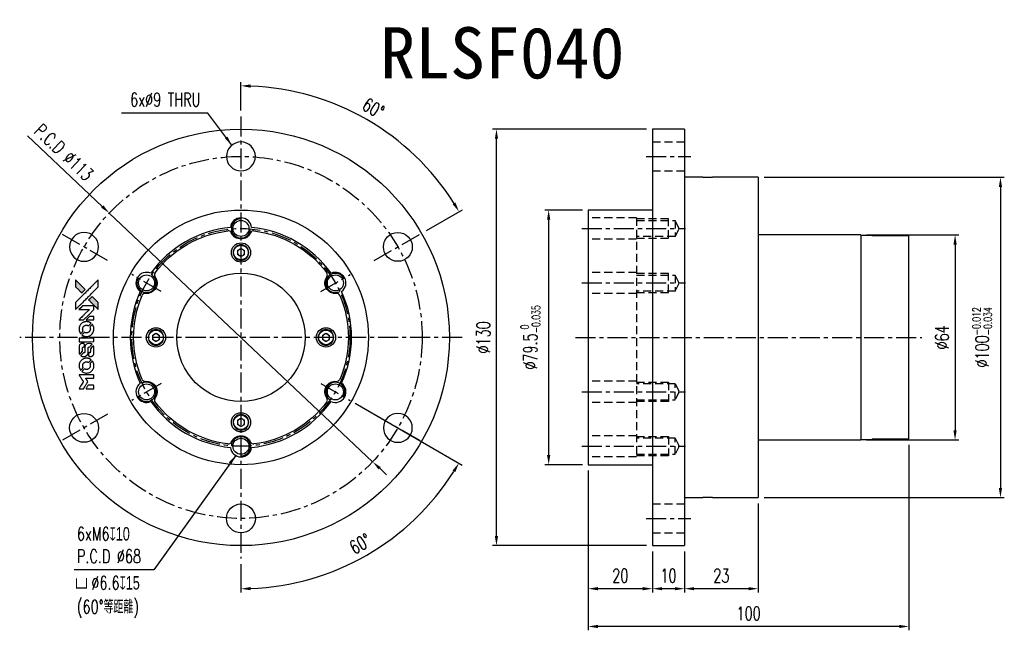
# Model space of a CAD drawing. Header units: millimetres. Extents: x 1907 to 2214, y -910 to -720.
import ezdxf
from ezdxf.enums import TextEntityAlignment as Align

# ---------------------------------------------------------------- set-up
doc = ezdxf.new("R2010")
doc.units = ezdxf.units.MM
doc.linetypes.add('CENTER', pattern=[2, 1.25, -0.25, 0.25, -0.25])
doc.linetypes.add('DASHED', pattern=[0.75, 0.5, -0.25])
for name, color, linetype in [('CHA', 7, 'Continuous'), ('CL', 1, 'CENTER'), ('DIM', 4, 'Continuous'), ('HID', 2, 'DASHED'), ('OUT', 3, 'Continuous')]:
    doc.layers.add(name, color=color, linetype=linetype)
doc.styles.add('DIM-7', font='SIMPLEX.shx', dxfattribs={"width": 0.7, "bigfont": 'chineset.shx'})
doc.styles.add('T', font='kaiu.ttf')
doc.dimstyles.new('CNS', dxfattribs={"dimtxt": 3.5, "dimasz": 2.5, "dimexe": 1, "dimexo": 1.5, "dimgap": 0.09, "dimtad": 0, "dimdsep": 46, "dimtxsty": 'DIM-7', "dimcen": 0.09, "dimclrd": 1, "dimclre": 1, "dimclrt": 4, "dimadec": 0, "dimazin": 0, "dimtfac": 1, "dimtix": 1, "dimtmove": 2, "dimatfit": 3, "dimfxl": 1, "dimtvp": 0.971429, "dimtolj": 1, "dimarcsym": 0})

# ---------------------------------------------------------------- blocks, each defined once
blk = doc.blocks.new('*D0')
at = {"layer": 'DEFPOINTS', "color": 0}
for p in [(1975.59, -749.85), (2026.06, -758.7), (2031.89, -786.35), (2017.16, -794.85), (1975.59, -887.85)]:
    blk.add_point(p, dxfattribs=at)
at = {"layer": 'DIM', "color": 7, "lineweight": -2}
for p, q in [((1975.59, -748.05), (1975.59, -739.13)), ((2033.44, -785.45), (2044.63, -778.99))]:
    blk.add_line(p, q, dxfattribs=at)
blk.add_arc((1975.59, -818.85), 78.52, 32.1893, 87.8107, dxfattribs=at)
at = {"layer": 'DIM', "color": 7}
for points in [[(1978.58, -740.89), (1978.6, -739.89), (1975.59, -740.33)], [(2042.47, -776.76), (2041.61, -777.28), (2043.59, -779.59)]]:
    blk.add_solid(points, dxfattribs=at)
at = {"layer": 'DIM', "color": 7, "insert": (2016.89, -747.31), "char_height": 4.2, "attachment_point": 5, "rotation": 330, "style": 'DIM-7'}
blk.add_mtext('\\A1;60°', dxfattribs=at)
blk = doc.blocks.new('*D1')
at = {"layer": 'DEFPOINTS', "color": 0}
for p in [(1934.52, -780.05), (2016.66, -857.65)]:
    blk.add_point(p, dxfattribs=at)
at = {"layer": 'DIM', "color": 7, "lineweight": -2}
for p, q in [((1908.99, -755.92), (1932.34, -777.99)), ((2016.66, -857.65), (1934.52, -780.05)), ((2018.85, -859.71), (2021.03, -861.77))]:
    blk.add_line(p, q, dxfattribs=at)
at = {"layer": 'DIM', "color": 7}
for points in [[(1932.69, -777.62), (1932, -778.35), (1934.52, -780.05)], [(2019.19, -859.34), (2018.5, -860.07), (2016.66, -857.65)]]:
    blk.add_solid(points, dxfattribs=at)
at = {"layer": 'DIM', "color": 7, "insert": (1920.36, -761.06), "char_height": 4.2, "attachment_point": 5, "rotation": 316.6284, "style": 'DIM-7'}
blk.add_mtext('\\A1;P.C.D ∅113', dxfattribs=at)
blk = doc.blocks.new('*D2')
at = {"layer": 'DEFPOINTS', "color": 0}
for p in [(1975.59, -749.85), (2000.45, -833.2), (2009.63, -838.5), (1975.59, -887.85), (2002.43, -892.58)]:
    blk.add_point(p, dxfattribs=at)
at = {"layer": 'DIM', "color": 7, "lineweight": -2}
for p, q in [((2011.19, -839.4), (2044.59, -858.68)), ((1975.59, -889.65), (1975.59, -898.52))]:
    blk.add_line(p, q, dxfattribs=at)
blk.add_arc((1975.59, -818.85), 78.47, 272.1906, 327.8094, dxfattribs=at)
at = {"layer": 'DIM', "color": 7}
for points in [[(2041.57, -860.39), (2042.43, -860.91), (2043.55, -858.08)], [(1978.6, -897.76), (1978.58, -896.76), (1975.59, -897.32)]]:
    blk.add_solid(points, dxfattribs=at)
at = {"layer": 'DIM', "color": 7, "insert": (2012.79, -883.27), "char_height": 4.2, "attachment_point": 5, "rotation": 30, "style": 'DIM-7'}
blk.add_mtext('\\A1;60°', dxfattribs=at)
blk = doc.blocks.new('*D3')
at = {"layer": 'DEFPOINTS', "color": 0}
for p in [(2071.55, -779.1), (2083.9, -779.1), (2083.9, -858.6)]:
    blk.add_point(p, dxfattribs=at)
at = {"layer": 'DIM', "color": 7, "lineweight": -2}
for p, q in [((2082.1, -779.1), (2070.35, -779.1)), ((2071.55, -855.6), (2071.55, -782.1)), ((2082.1, -858.6), (2070.35, -858.6))]:
    blk.add_line(p, q, dxfattribs=at)
at = {"layer": 'DIM', "color": 7}
for points in [[(2071.05, -782.1), (2072.05, -782.1), (2071.55, -779.1)], [(2071.05, -855.6), (2072.05, -855.6), (2071.55, -858.6)]]:
    blk.add_solid(points, dxfattribs=at)
at = {"layer": 'DIM', "color": 7, "insert": (2065.84, -818.85), "char_height": 4.2, "attachment_point": 5, "rotation": 90, "style": 'DIM-7'}
blk.add_mtext('\\A1;%%C79.5{\\H2.52;\\S 0^ -0.035;}', dxfattribs=at)
blk = doc.blocks.new('*D4')
at = {"layer": 'DEFPOINTS', "color": 0}
for p in [(2055.27, -753.85), (2103.9, -753.85), (2103.9, -883.85)]:
    blk.add_point(p, dxfattribs=at)
at = {"layer": 'DIM', "color": 7, "lineweight": -2}
for p, q in [((2102.1, -753.85), (2054.07, -753.85)), ((2055.27, -880.85), (2055.27, -756.85)), ((2102.1, -883.85), (2054.07, -883.85))]:
    blk.add_line(p, q, dxfattribs=at)
at = {"layer": 'DIM', "color": 7}
for points in [[(2054.77, -756.85), (2055.77, -756.85), (2055.27, -753.85)], [(2054.77, -880.85), (2055.77, -880.85), (2055.27, -883.85)]]:
    blk.add_solid(points, dxfattribs=at)
at = {"layer": 'DIM', "color": 7, "insert": (2051.19, -818.85), "char_height": 4.2, "attachment_point": 5, "rotation": 90, "style": 'DIM-7'}
blk.add_mtext('\\A1;%%C130', dxfattribs=at)
blk = doc.blocks.new('*D5')
at = {"layer": 'DEFPOINTS', "color": 0}
for p in [(2136.9, -768.85), (2136.9, -868.85), (2212.43, -868.85)]:
    blk.add_point(p, dxfattribs=at)
at = {"layer": 'DIM', "color": 7, "lineweight": -2}
for p, q in [((2138.7, -768.85), (2213.63, -768.85)), ((2212.43, -771.85), (2212.43, -865.85)), ((2138.7, -868.85), (2213.63, -868.85))]:
    blk.add_line(p, q, dxfattribs=at)
at = {"layer": 'DIM', "color": 7}
for points in [[(2211.93, -771.85), (2212.93, -771.85), (2212.43, -768.85)], [(2211.93, -865.85), (2212.93, -865.85), (2212.43, -868.85)]]:
    blk.add_solid(points, dxfattribs=at)
at = {"layer": 'DIM', "color": 7, "insert": (2206.72, -818.85), "char_height": 4.2, "attachment_point": 5, "rotation": 90, "style": 'DIM-7'}
blk.add_mtext('\\A1;%%C100{\\H2.52;\\S-0.012^ -0.034;}', dxfattribs=at)
blk = doc.blocks.new('*D6')
at = {"layer": 'DEFPOINTS', "color": 0}
for p in [(2083.9, -858.6), (2103.9, -883.85), (2083.9, -897.29)]:
    blk.add_point(p, dxfattribs=at)
at = {"layer": 'DIM', "color": 7, "lineweight": -2}
for p, q in [((2083.9, -860.4), (2083.9, -898.49)), ((2103.9, -885.65), (2103.9, -898.49)), ((2100.9, -897.29), (2086.9, -897.29))]:
    blk.add_line(p, q, dxfattribs=at)
at = {"layer": 'DIM', "color": 7}
for points in [[(2086.9, -896.79), (2086.9, -897.79), (2083.9, -897.29)], [(2100.9, -896.79), (2100.9, -897.79), (2103.9, -897.29)]]:
    blk.add_solid(points, dxfattribs=at)
at = {"layer": 'DIM', "color": 7, "insert": (2093.9, -893.21), "char_height": 4.2, "attachment_point": 5, "style": 'DIM-7'}
blk.add_mtext('\\A1;20', dxfattribs=at)
blk = doc.blocks.new('*D7')
at = {"layer": 'DEFPOINTS', "color": 0}
for p in [(2103.9, -883.85), (2113.9, -883.85), (2103.9, -897.29)]:
    blk.add_point(p, dxfattribs=at)
at = {"layer": 'DIM', "color": 7, "lineweight": -2}
for p, q in [((2103.9, -885.65), (2103.9, -898.49)), ((2113.9, -885.65), (2113.9, -898.49)), ((2110.9, -897.29), (2106.9, -897.29))]:
    blk.add_line(p, q, dxfattribs=at)
at = {"layer": 'DIM', "color": 7}
for points in [[(2106.9, -896.79), (2106.9, -897.79), (2103.9, -897.29)], [(2110.9, -896.79), (2110.9, -897.79), (2113.9, -897.29)]]:
    blk.add_solid(points, dxfattribs=at)
at = {"layer": 'DIM', "color": 7, "insert": (2108.9, -893.21), "char_height": 4.2, "attachment_point": 5, "style": 'DIM-7'}
blk.add_mtext('\\A1;10', dxfattribs=at)
blk = doc.blocks.new('*D8')
at = {"layer": 'DEFPOINTS', "color": 0}
for p in [(2183.9, -850.55), (2083.9, -858.6), (2083.9, -909.08)]:
    blk.add_point(p, dxfattribs=at)
at = {"layer": 'DIM', "color": 7, "lineweight": -2}
for p, q in [((2183.9, -852.35), (2183.9, -910.28)), ((2083.9, -860.4), (2083.9, -910.28)), ((2180.9, -909.08), (2086.9, -909.08))]:
    blk.add_line(p, q, dxfattribs=at)
at = {"layer": 'DIM', "color": 7}
for points in [[(2086.9, -908.58), (2086.9, -909.58), (2083.9, -909.08)], [(2180.9, -908.58), (2180.9, -909.58), (2183.9, -909.08)]]:
    blk.add_solid(points, dxfattribs=at)
at = {"layer": 'DIM', "color": 7, "insert": (2133.9, -905), "char_height": 4.2, "attachment_point": 5, "style": 'DIM-7'}
blk.add_mtext('\\A1;100', dxfattribs=at)
blk = doc.blocks.new('*D9')
at = {"layer": 'DEFPOINTS', "color": 0}
for p in [(2168.9, -786.85), (2168.9, -850.85), (2198.28, -850.85)]:
    blk.add_point(p, dxfattribs=at)
at = {"layer": 'DIM', "color": 7, "lineweight": -2}
for p, q in [((2170.7, -786.85), (2199.48, -786.85)), ((2198.28, -789.85), (2198.28, -847.85)), ((2170.7, -850.85), (2199.48, -850.85))]:
    blk.add_line(p, q, dxfattribs=at)
at = {"layer": 'DIM', "color": 7}
for points in [[(2197.78, -789.85), (2198.78, -789.85), (2198.28, -786.85)], [(2197.78, -847.85), (2198.78, -847.85), (2198.28, -850.85)]]:
    blk.add_solid(points, dxfattribs=at)
at = {"layer": 'DIM', "color": 7, "insert": (2194.2, -818.85), "char_height": 4.2, "attachment_point": 5, "rotation": 90, "style": 'DIM-7'}
blk.add_mtext('\\A1;%%C64', dxfattribs=at)
blk = doc.blocks.new('*D11')
at = {"layer": 'DEFPOINTS', "color": 0}
for p in [(2136.9, -868.85), (2113.9, -883.85), (2113.9, -897.29)]:
    blk.add_point(p, dxfattribs=at)
at = {"layer": 'DIM', "color": 7, "lineweight": -2}
for p, q in [((2136.9, -870.65), (2136.9, -898.49)), ((2113.9, -885.65), (2113.9, -898.49)), ((2133.9, -897.29), (2116.9, -897.29))]:
    blk.add_line(p, q, dxfattribs=at)
at = {"layer": 'DIM', "color": 7}
for points in [[(2116.9, -896.79), (2116.9, -897.79), (2113.9, -897.29)], [(2133.9, -896.79), (2133.9, -897.79), (2136.9, -897.29)]]:
    blk.add_solid(points, dxfattribs=at)
at = {"layer": 'DIM', "color": 7, "insert": (2125.4, -893.21), "char_height": 4.2, "attachment_point": 5, "style": 'DIM-7'}
blk.add_mtext('\\A1;23', dxfattribs=at)

msp = doc.modelspace()

# ---------------------------------------------------------------- hatches: boundary and pattern name
at = {"layer": 'DIM', "linetype": 'Continuous'}
h = msp.add_hatch(color=7, dxfattribs=at)
h.dxf.hatch_style = 1
h.paths.add_polyline_path([(1924.035, -800.888), (1924.035, -801.986), (1924.035, -803.084), (1924.988, -804.03, 0.000288), (1925.354, -804.392, 0.0004789), (1925.663, -804.698, 0.000013), (1925.943, -804.974, 0.197177), (1925.947, -804.975, 0.1974966), (1925.951, -804.974, 0.00004), (1926.111, -804.816, 0.0008343), (1926.287, -804.64, 0.0005055), (1926.496, -804.432), (1927.04, -803.888), (1925.538, -802.388)])
h.paths.add_polyline_path([(1929.176, -806.029), (1928.631, -806.574, 0.0004761), (1928.422, -806.783, 0.0007888), (1928.246, -806.961, 0.000035), (1928.087, -807.121, 0.1975803), (1928.085, -807.125, 0.198396), (1928.087, -807.129, 0.000019), (1928.304, -807.346, 0.000582), (1928.543, -807.586, 0.000351), (1928.828, -807.87, 0.000108), (1930.035, -809.072, 0.0006916), (1930.647, -809.68, 0.0000771), (1931.071, -810.099, 0.1975268), (1931.086, -810.105, 0.4101817), (1931.093, -810.098, 0.0004931), (1931.096, -809.874, 0.0024238), (1931.098, -809.563, 0.0005294), (1931.099, -809.028), (1931.099, -807.951), (1930.137, -806.99)])

# ---------------------------------------------------------------- linework, layer by layer
at = {"layer": 'CL', "color": 7, "ltscale": 5}
for p, q in [((1975.594, -749.846), (1975.594, -887.846)), ((2101.903, -762.346), (2115.903, -762.346)), ((2081.903, -784.846), (2114.241, -784.846)), ((1934.025, -794.846), (1919.302, -786.346)), ((2017.163, -794.846), (2031.886, -786.346)), ((1950.739, -804.496), (1941.559, -799.196)), ((2000.449, -804.496), (2009.629, -799.196)), ((2081.903, -801.846), (2114.241, -801.846)), ((2044.594, -818.846), (1906.594, -818.846)), ((2079.903, -818.846), (2187.903, -818.846)), ((1950.739, -833.196), (1941.559, -838.496)), ((2000.449, -833.196), (2009.629, -838.496)), ((2081.903, -835.846), (2114.241, -835.846)), ((1934.025, -842.846), (1919.302, -851.346)), ((2017.163, -842.846), (2031.886, -851.346)), ((2081.903, -852.846), (2114.241, -852.846)), ((2101.903, -875.346), (2115.903, -875.346))]:
    msp.add_line(p, q, dxfattribs=at)
for radius in [56.5, 34]:
    msp.add_circle((1975.594, -818.846), radius, dxfattribs=at)
at = {"layer": 'DIM', "color": 7}
for points in [[(1924.988, -804.03, 0.000288), (1925.354, -804.392, 0.000479), (1925.663, -804.698, 0.000013), (1925.943, -804.974, 0.197177), (1925.947, -804.975, 0.197497), (1925.951, -804.974, 0.00004), (1926.111, -804.816, 0.000836), (1926.287, -804.64, 0.000505), (1926.496, -804.432), (1927.04, -803.888), (1925.538, -802.388), (1924.035, -800.888), (1924.035, -801.986), (1924.035, -803.084)], [(1925.356, -808.814, -0.000056), (1926.014, -808.157, -0.000021), (1926.938, -807.236, -0.000021), (1927.944, -806.232, -0.000025), (1928.887, -805.291), (1931.099, -803.085), (1931.096, -801.992), (1931.093, -800.899), (1929.61, -802.373, 0.000274), (1928.897, -803.082, 0.000123), (1927.961, -804.014, 0.000121), (1926.972, -805, 0.000165), (1926.081, -805.889), (1924.035, -807.932), (1924.035, -809.032), (1924.035, -810.132)], [(1928.828, -807.87, 0.000108), (1930.035, -809.072, 0.000692), (1930.647, -809.68, 0.000077), (1931.071, -810.099, 0.197527), (1931.086, -810.105, 0.410182), (1931.093, -810.098, 0.000493), (1931.096, -809.874, 0.002424), (1931.098, -809.563, 0.000529), (1931.099, -809.028), (1931.099, -807.951), (1930.137, -806.99), (1929.176, -806.029), (1928.631, -806.574, 0.000476), (1928.422, -806.783, 0.000789), (1928.246, -806.961, 0.000035), (1928.087, -807.121, 0.19758), (1928.085, -807.125, 0.198396), (1928.087, -807.129, 0.000019), (1928.304, -807.346, 0.000582), (1928.543, -807.586, 0.000351)], [(1925.784, -813.378), (1926.487, -813.378), (1928.112, -811.75), (1929.738, -810.122), (1929.735, -809.668, 0.0008), (1929.733, -809.377, 0.010795), (1929.73, -809.27, 0.030495), (1929.723, -809.211, 0.080372), (1929.709, -809.171, 0.03816), (1929.684, -809.133, 0.041799), (1929.654, -809.099, 0.042486), (1929.62, -809.072, 0.042078), (1929.581, -809.051, 0.099276), (1929.526, -809.038, 0.003302), (1929.3, -809.035, 0.002586), (1928.905, -809.033, 0.000204), (1927.853, -809.035), (1926.168, -809.038), (1925.628, -809.58), (1925.088, -810.122), (1926.707, -810.127), (1928.326, -810.132), (1926.725, -811.725, 0.000253), (1926.11, -812.338, 0.000412), (1925.588, -812.859, 0.000041), (1925.122, -813.326, 0.041338), (1925.103, -813.348), (1925.082, -813.378)], [(1928.512, -813.378), (1929.739, -813.378), (1929.736, -812.921), (1929.732, -812.464), (1929.7, -812.411, 0.03146), (1929.683, -812.387, 0.026444), (1929.662, -812.363, 0.026444), (1929.638, -812.342, 0.031457), (1929.614, -812.325), (1929.561, -812.292), (1928.954, -812.289), (1928.347, -812.286), (1927.817, -812.824, 0.000745), (1927.613, -813.03, 0.001228), (1927.442, -813.206, 0.000087), (1927.289, -813.363, 0.195134), (1927.286, -813.369, 0.412117), (1927.29, -813.373, 0.000048), (1927.646, -813.375, 0.00109), (1928.042, -813.377, 0.000653)], [(1925.117, -816.488, 0.023681), (1925.146, -816.68, 0.022402), (1925.194, -816.872, 0.021929), (1925.26, -817.063, 0.020503), (1925.344, -817.252, 0.013745), (1925.4, -817.36, 0.009767), (1925.47, -817.477, 0.009658), (1925.538, -817.584, 0.027804), (1925.591, -817.654), (1925.614, -817.68), (1925.953, -817.341, 0.002053), (1926.117, -817.176, 0.006738), (1926.222, -817.066, 0.007826), (1926.293, -816.988, 0.063909), (1926.32, -816.948, 0.061532), (1926.342, -816.887, 0.068674), (1926.347, -816.825, 0.052072), (1926.335, -816.751, 0.019648), (1926.303, -816.651, -0.018366), (1926.265, -816.529, -0.0288), (1926.242, -816.421, -0.029061), (1926.231, -816.312, -0.019155), (1926.231, -816.186, -0.053809), (1926.271, -815.914, -0.058833), (1926.368, -815.666, -0.058566), (1926.52, -815.445, -0.052525), (1926.725, -815.258, -0.044733), (1926.898, -815.152, -0.040573), (1927.094, -815.074, -0.041123), (1927.296, -815.03, -0.04951), (1927.491, -815.023, -0.017369), (1927.582, -815.032, -0.024255), (1927.662, -815.047, -0.023787), (1927.742, -815.07, -0.015798), (1927.831, -815.104, 0.010631), (1927.888, -815.126, 0.033653), (1927.927, -815.137, 0.037806), (1927.965, -815.142, 0.016307), (1928.015, -815.143, 0.068179), (1928.113, -815.13, 0.095747), (1928.192, -815.09, 0.033418), (1928.297, -814.997, 0.002133), (1928.585, -814.704, 0.001452), (1928.745, -814.537, 0.012393), (1928.815, -814.461, 0.020479), (1928.852, -814.415, 0.344362), (1928.851, -814.397, 0.074287), (1928.811, -814.361, 0.005454), (1928.686, -814.281, 0.008391), (1928.554, -814.202, 0.017097), (1928.448, -814.145, 0.027375), (1928.228, -814.051, 0.02835), (1928.002, -813.983, 0.027723), (1927.765, -813.94, 0.023913), (1927.513, -813.921, 0.027047), (1927.21, -813.929, 0.031685), (1926.926, -813.97, 0.032425), (1926.655, -814.045, 0.031013), (1926.392, -814.156, 0.037914), (1926.08, -814.341, 0.040153), (1925.806, -814.568, 0.039834), (1925.571, -814.837, 0.036173), (1925.372, -815.149, 0.040752), (1925.238, -815.455, 0.035885), (1925.148, -815.792, 0.035491), (1925.107, -816.142, 0.037615)], [(1926.062, -818.112, 0.018008), (1926.162, -818.177, 0.009842), (1926.289, -818.25, 0.009807), (1926.42, -818.32, 0.015716), (1926.536, -818.373, 0.048467), (1926.95, -818.503, 0.045841), (1927.389, -818.555, 0.046006), (1927.829, -818.525, 0.049638), (1928.244, -818.415, 0.064819), (1928.784, -818.129, 0.06695), (1929.226, -817.717, 0.066691), (1929.545, -817.201, 0.063505), (1929.723, -816.611, 0.03135), (1929.739, -816.46, 0.010439), (1929.744, -816.238, 0.010391), (1929.739, -816.016, 0.032408), (1929.723, -815.867, 0.015696), (1929.687, -815.693, 0.018095), (1929.642, -815.529, 0.018551), (1929.586, -815.372, 0.018352), (1929.518, -815.219, 0.015568), (1929.465, -815.119, 0.009832), (1929.397, -815.004, 0.009795), (1929.328, -814.897, 0.023727), (1929.271, -814.822), (1929.246, -814.792), (1928.909, -815.124, 0.001528), (1928.719, -815.313, 0.010022), (1928.625, -815.41, 0.019586), (1928.572, -815.472, 0.061865), (1928.544, -815.519, 0.055054), (1928.521, -815.591, 0.061607), (1928.515, -815.662, 0.048725), (1928.527, -815.746, 0.020221), (1928.559, -815.856, -0.017722), (1928.593, -815.975, -0.02685), (1928.614, -816.08, -0.02759), (1928.623, -816.185, -0.020233), (1928.622, -816.301, -0.04793), (1928.59, -816.524, -0.048386), (1928.516, -816.736, -0.047866), (1928.401, -816.931, -0.044964), (1928.25, -817.106, -0.04333), (1928.069, -817.252, -0.050921), (1927.874, -817.356, -0.051473), (1927.664, -817.418, -0.0459), (1927.438, -817.439, -0.019014), (1927.328, -817.435, -0.024114), (1927.228, -817.422, -0.025081), (1927.132, -817.4, -0.023892), (1927.038, -817.369, 0.008624), (1926.964, -817.342, 0.026486), (1926.912, -817.327, 0.035074), (1926.868, -817.32, 0.02756), (1926.819, -817.318, 0.087163), (1926.742, -817.334, 0.073291), (1926.668, -817.375, 0.028074), (1926.564, -817.467, 0.002594), (1926.321, -817.708), (1925.977, -818.052)], [(1927.419, -820.179), (1929.732, -820.176), (1929.732, -819.723), (1929.732, -819.269), (1929.705, -819.215, 0.071429), (1929.673, -819.17, 0.054799), (1929.627, -819.131, 0.053585), (1929.573, -819.102, 0.060698), (1929.515, -819.087, 0.033975), (1929.42, -819.081, 0.000112), (1928.244, -819.081, 0.000726), (1927.092, -819.082, 0.001084), (1926.085, -819.087), (1925.105, -819.095), (1925.105, -819.638), (1925.105, -820.182)], [(1925.112, -823.568, 0.018538), (1925.121, -823.637, 0.010695), (1925.137, -823.721, 0.01068), (1925.156, -823.803, 0.017678), (1925.176, -823.872, 0.013849), (1925.205, -823.95, 0.011814), (1925.239, -824.031, 0.004513), (1925.273, -824.106, 0.290035), (1925.285, -824.113, 0.196418), (1925.291, -824.111, 0.000124), (1925.427, -823.977, 0.001477), (1925.578, -823.828, 0.000898), (1925.755, -823.651), (1926.216, -823.19), (1926.219, -822.612, -0.001471), (1926.223, -822.175, -0.028714), (1926.232, -822.041, -0.097073), (1926.257, -821.965, -0.084199), (1926.309, -821.901, -0.042698), (1926.351, -821.87, -0.053912), (1926.394, -821.85, -0.051004), (1926.443, -821.838, -0.032967), (1926.5, -821.834, 0.00807), (1926.53, -821.834, 0.003023), (1926.571, -821.832, 0.002994), (1926.616, -821.83, 0.003629), (1926.658, -821.827), (1926.757, -821.82), (1926.757, -821.378, 0.001618), (1926.756, -821.167, 0.005206), (1926.754, -821.026, 0.00535), (1926.75, -820.929, 0.060675), (1926.744, -820.891, 0.048484), (1926.735, -820.87, 0.02389), (1926.72, -820.845, 0.022812), (1926.702, -820.819, 0.02462), (1926.682, -820.796, 0.061781), (1926.626, -820.751, 0.080179), (1926.566, -820.726, 0.048561), (1926.479, -820.714, 0.010021), (1926.326, -820.711, 0.016602), (1926.12, -820.718, 0.031409), (1925.955, -820.74, 0.036474), (1925.812, -820.778, 0.03439), (1925.672, -820.838, 0.065928), (1925.453, -820.991, 0.069066), (1925.285, -821.193, 0.065697), (1925.172, -821.442, 0.051559), (1925.116, -821.734, 0.020904), (1925.109, -821.89, 0.000451), (1925.107, -822.654, 0.000419), (1925.106, -823.422, 0.022759)], [(1925.712, -824.581, 0.023289), (1925.822, -824.651, 0.026845), (1925.933, -824.708, 0.026047), (1926.053, -824.754, 0.019751), (1926.189, -824.791, 0.013249), (1926.265, -824.807, 0.025169), (1926.328, -824.816, 0.016532), (1926.406, -824.819, 0.002937), (1926.552, -824.82, 0.003317), (1926.682, -824.819, 0.011808), (1926.765, -824.817, 0.01777), (1926.828, -824.811, 0.021476), (1926.887, -824.8, 0.04325), (1927.132, -824.724, 0.045753), (1927.356, -824.607, 0.04649), (1927.552, -824.453, 0.047672), (1927.715, -824.267, 0.025315), (1927.766, -824.187, 0.015208), (1927.819, -824.088, 0.01512), (1927.867, -823.984, 0.022488), (1927.902, -823.89, 0.027857), (1927.94, -823.744, 0.034138), (1927.958, -823.604, 0.014286), (1927.965, -823.391, 0.00124), (1927.967, -822.849, -0.00103), (1927.967, -822.516, -0.002552), (1927.97, -822.272, -0.001594), (1927.973, -822.087, -0.047676), (1927.978, -822.041, -0.085307), (1928.011, -821.96, -0.097789), (1928.067, -821.899, -0.085947), (1928.149, -821.858, -0.051339), (1928.256, -821.838, 0.014634), (1928.293, -821.834, 0.015028), (1928.329, -821.828, 0.014927), (1928.359, -821.821, 0.059415), (1928.377, -821.814, 0.070595), (1928.416, -821.785, 0.00028), (1928.804, -821.402, 0.000111), (1929.202, -821.009, 0.200239), (1929.209, -820.992, 0.268906), (1929.202, -820.981, 0.001866), (1929.107, -820.927, 0.007532), (1929.014, -820.877, 0.017818), (1928.944, -820.843, 0.013256), (1928.866, -820.811, 0.011636), (1928.783, -820.782, 0.011528), (1928.698, -820.757, 0.012303), (1928.614, -820.737, 0.0423), (1928.483, -820.719, 0.013657), (1928.286, -820.715, 0.013857), (1928.088, -820.722, 0.037428), (1927.948, -820.741, 0.014927), (1927.856, -820.764, 0.0122), (1927.758, -820.794, 0.012518), (1927.666, -820.827, 0.023062), (1927.594, -820.859, 0.065961), (1927.333, -821.036, 0.06055), (1927.118, -821.279, 0.059676), (1926.966, -821.57, 0.060497), (1926.887, -821.888, 0.025683), (1926.882, -821.956, 0.001528), (1926.879, -822.162, 0.002124), (1926.877, -822.422, 0.001173), (1926.876, -822.739, -0.000809), (1926.875, -823.295, -0.017164), (1926.869, -823.46, -0.063931), (1926.851, -823.546, -0.108429), (1926.813, -823.609, -0.052941), (1926.771, -823.645, -0.063675), (1926.725, -823.668, -0.050562), (1926.667, -823.683, -0.020337), (1926.584, -823.692, 0.009897), (1926.534, -823.696, 0.016482), (1926.492, -823.701, 0.019019), (1926.458, -823.708, 0.06043), (1926.437, -823.717, 0.076267), (1926.389, -823.752, 0.00054), (1926.029, -824.115, 0.000307), (1925.663, -824.487, 0.142594), (1925.647, -824.517, 0.232419), (1925.649, -824.526, 0.022995), (1925.664, -824.542, 0.024627), (1925.685, -824.561, 0.015407)], [(1928.107, -824.642, 0.065483), (1928.133, -824.695, 0.053271), (1928.174, -824.744, 0.052018), (1928.225, -824.784, 0.0556), (1928.283, -824.812, 0.036839), (1928.32, -824.822, 0.026922), (1928.363, -824.827, 0.016905), (1928.422, -824.83, 0.004317), (1928.517, -824.831, 0.016369), (1928.717, -824.823, 0.029936), (1928.879, -824.802, 0.03418), (1929.021, -824.764, 0.031327), (1929.162, -824.707, 0.046935), (1929.333, -824.603, 0.054053), (1929.474, -824.473, 0.053701), (1929.584, -824.315, 0.045364), (1929.665, -824.128, 0.032479), (1929.708, -823.962, 0.03386), (1929.729, -823.795, 0.013578), (1929.736, -823.531, 0.001155), (1929.735, -822.854, 0.000413), (1929.732, -822.273, 0.005008), (1929.728, -822.05, 0.013199), (1929.722, -821.924, 0.033956), (1929.708, -821.833, 0.013909), (1929.685, -821.74, 0.010864), (1929.655, -821.639, 0.010938), (1929.623, -821.548, 0.028702), (1929.595, -821.484), (1929.57, -821.436), (1929.097, -821.902), (1928.624, -822.369), (1928.625, -822.914, -0.001504), (1928.624, -823.148, -0.00328), (1928.622, -823.327, -0.001901), (1928.619, -823.466, -0.061333), (1928.614, -823.5, -0.063621), (1928.594, -823.547, -0.048633), (1928.562, -823.593, -0.046769), (1928.519, -823.633, -0.047961), (1928.47, -823.664, -0.02678), (1928.429, -823.683, -0.050957), (1928.393, -823.692, -0.029398), (1928.346, -823.697, -0.00401), (1928.247, -823.701), (1928.085, -823.705), (1928.086, -824.144, 0.001061), (1928.087, -824.406, 0.009147), (1928.089, -824.523, 0.020721), (1928.095, -824.593, 0.051619)], [(1925.117, -827.898, 0.024131), (1925.147, -828.097, 0.022344), (1925.197, -828.297, 0.021883), (1925.266, -828.496, 0.020884), (1925.354, -828.691, 0.010669), (1925.412, -828.802, 0.010389), (1925.475, -828.911, 0.010913), (1925.537, -829.008, 0.022227), (1925.591, -829.081), (1925.612, -829.108), (1925.957, -828.757, 0.002452), (1926.091, -828.62, 0.003628), (1926.207, -828.498, 0.001662), (1926.304, -828.393, 0.070159), (1926.321, -828.368, 0.047671), (1926.329, -828.348, 0.018624), (1926.336, -828.32, 0.017921), (1926.341, -828.287, 0.018804), (1926.344, -828.255, 0.018255), (1926.345, -828.211, 0.041312), (1926.342, -828.178, 0.037164), (1926.333, -828.144, 0.012342), (1926.315, -828.095, -0.015101), (1926.271, -827.978, -0.035998), (1926.249, -827.888, -0.033244), (1926.238, -827.791, -0.011249), (1926.234, -827.65, -0.004059), (1926.235, -827.535, -0.019693), (1926.239, -827.47, -0.027943), (1926.247, -827.416, -0.014411), (1926.263, -827.35, -0.033089), (1926.317, -827.193, -0.033887), (1926.391, -827.046, -0.034021), (1926.483, -826.911, -0.033942), (1926.593, -826.789, -0.02816), (1926.719, -826.68, -0.035032), (1926.848, -826.595, -0.035269), (1926.987, -826.529, -0.029196), (1927.143, -826.478, -0.037862), (1927.323, -826.445, -0.043657), (1927.496, -826.442, -0.043064), (1927.67, -826.469, -0.035184), (1927.849, -826.527, 0.033699), (1927.935, -826.555, 0.052815), (1928.011, -826.566, 0.059167), (1928.081, -826.56, 0.058972), (1928.148, -826.538, 0.059208), (1928.2, -826.506, 0.021125), (1928.266, -826.449, 0.008691), (1928.374, -826.343, 0.000851), (1928.631, -826.082, 0.001873), (1928.761, -825.948, 0.013884), (1928.821, -825.882, 0.022355), (1928.853, -825.842, 0.341453), (1928.853, -825.825, 0.073011), (1928.816, -825.792, 0.004587), (1928.693, -825.712, 0.00748), (1928.566, -825.634, 0.016837), (1928.467, -825.579, 0.028606), (1928.225, -825.473, 0.031352), (1927.98, -825.399, 0.031004), (1927.725, -825.355, 0.0268), (1927.454, -825.34, 0.026698), (1927.166, -825.356, 0.03002), (1926.893, -825.402, 0.030357), (1926.631, -825.479, 0.028554), (1926.374, -825.59, 0.062944), (1925.897, -825.907, 0.062206), (1925.512, -826.335, 0.062448), (1925.246, -826.842, 0.064355), (1925.116, -827.395, 0.017377), (1925.109, -827.505, 0.008369), (1925.106, -827.647, 0.008367), (1925.109, -827.789, 0.01757)], [(1926.058, -829.531, 0.064158), (1926.595, -829.817, 0.06356), (1927.188, -829.96, 0.064004), (1927.794, -829.948, 0.066747), (1928.369, -829.782, 0.04321), (1928.728, -829.586, 0.044737), (1929.044, -829.332, 0.044901), (1929.309, -829.028, 0.044184), (1929.516, -828.679, 0.026293), (1929.627, -828.414, 0.033344), (1929.7, -828.159, 0.033227), (1929.738, -827.896, 0.025815), (1929.745, -827.607, 0.023119), (1929.726, -827.33, 0.031044), (1929.681, -827.083, 0.031337), (1929.606, -826.845, 0.024258), (1929.496, -826.596, 0.015622), (1929.449, -826.509, 0.008495), (1929.386, -826.405, 0.008415), (1929.321, -826.306, 0.020814), (1929.27, -826.236), (1929.244, -826.204), (1928.908, -826.537, 0.002843), (1928.659, -826.787, 0.033917), (1928.57, -826.89, 0.087906), (1928.531, -826.967, 0.073302), (1928.517, -827.058, 0.022047), (1928.519, -827.102, 0.026465), (1928.525, -827.144, 0.022233), (1928.536, -827.19, 0.009985), (1928.555, -827.249, -0.039011), (1928.609, -827.463, -0.044398), (1928.625, -827.675, -0.045096), (1928.604, -827.882, -0.04265), (1928.546, -828.087, -0.071154), (1928.387, -828.376, -0.068827), (1928.152, -828.613, -0.068713), (1927.861, -828.777, -0.070507), (1927.538, -828.854, -0.028605), (1927.401, -828.859, -0.031418), (1927.267, -828.848, -0.031044), (1927.135, -828.82, -0.02668), (1927, -828.775, 0.038913), (1926.92, -828.751, 0.043732), (1926.841, -828.74, 0.047754), (1926.768, -828.743, 0.075756), (1926.708, -828.762, 0.07294), (1926.678, -828.782, 0.003456), (1926.586, -828.867, 0.005023), (1926.469, -828.978, 0.002422), (1926.322, -829.123, 0.000819), (1926.191, -829.254, 0.001349), (1926.08, -829.365, 0.0001), (1925.981, -829.466, 0.205335), (1925.98, -829.47, 0.219821), (1925.981, -829.473, 0.002494), (1926.003, -829.49, 0.007089), (1926.028, -829.509, 0.004494)], [(1925.795, -834.87), (1926.494, -834.87), (1926.611, -834.678, -0.000297), (1926.683, -834.561, -0.000037), (1926.84, -834.305, -0.000043), (1927.026, -834.001, -0.000036), (1927.225, -833.676, 0.000044), (1927.419, -833.359, 0.000063), (1927.592, -833.077, 0.000035), (1927.739, -832.839, 0.0009), (1927.778, -832.774), (1927.835, -832.681), (1927.759, -832.558, 0.001175), (1927.715, -832.487, 0.000208), (1927.633, -832.354, 0.000225), (1927.537, -832.199, 0.000203), (1927.436, -832.039, -0.000711), (1927.341, -831.886, -0.001119), (1927.26, -831.754, -0.000263), (1927.189, -831.639, -0.04589), (1927.183, -831.626, -0.519312), (1927.19, -831.614, -0.001914), (1927.378, -831.611, -0.003124), (1927.687, -831.609, -0.000285), (1928.457, -831.608), (1929.738, -831.608), (1929.738, -831.161, 0.001727), (1929.737, -830.841, 0.025279), (1929.73, -830.728, 0.073886), (1929.713, -830.663, 0.07426), (1929.678, -830.605, 0.03264), (1929.663, -830.59, 0.01784), (1929.644, -830.574, 0.017712), (1929.623, -830.558, 0.026854), (1929.604, -830.547), (1929.56, -830.523), (1927.325, -830.52), (1925.091, -830.517), (1925.107, -830.542, -0.004595), (1925.118, -830.559, -0.00016), (1925.161, -830.627, -0.000298), (1925.21, -830.708, -0.000208), (1925.267, -830.798, 0.000986), (1925.432, -831.064, 0.00025), (1925.702, -831.496, 0.000268), (1925.99, -831.956, 0.000436), (1926.236, -832.346, -0.002932), (1926.316, -832.475, -0.004718), (1926.382, -832.586, -0.001113), (1926.439, -832.683, -0.227179), (1926.44, -832.693, -0.045982), (1926.435, -832.704, -0.000145), (1926.355, -832.835, -0.000825), (1926.264, -832.982, -0.000517), (1926.157, -833.154, 0.000056), (1925.79, -833.745, 0.000289), (1925.587, -834.071, 0.000481), (1925.437, -834.315, 0.000418), (1925.28, -834.57), (1925.095, -834.87)], [(1928.507, -834.87), (1929.738, -834.87), (1929.738, -834.422, 0.000842), (1929.737, -834.136, 0.010591), (1929.735, -834.028, 0.028995), (1929.728, -833.968, 0.069543), (1929.715, -833.925, 0.051063), (1929.691, -833.885, 0.039932), (1929.658, -833.848, 0.039414), (1929.619, -833.815, 0.045845), (1929.577, -833.791, 0.094811), (1929.534, -833.781, 0.007124), (1929.413, -833.777, 0.004713), (1929.207, -833.774, 0.000534), (1928.739, -833.774), (1927.941, -833.775), (1927.871, -833.888, 0.000828), (1927.668, -834.217, 0.000879), (1927.471, -834.54, 0.000048), (1927.278, -834.856, 0.137596), (1927.275, -834.865, 0.413028), (1927.277, -834.867, 0.000016), (1927.637, -834.868, 0.000623), (1928.035, -834.87, 0.000374)]]:
    msp.add_lwpolyline(points, format="xyb", close=True, dxfattribs=at)
for centre, start, end in [((1975.594, -784.846), 90, 357.47142), ((1946.149, -801.846), 150, 57.47142), ((2005.039, -801.846), 30, 297.47142), ((1946.149, -835.846), 210, 117.47142), ((2005.039, -835.846), 330, 237.47142), ((1975.594, -852.846), 270, 177.47142)]:
    msp.add_arc(centre, 3, start, end, dxfattribs=at)
at = {"layer": 'HID', "color": 7, "ltscale": 5}
for p, q in [((2103.903, -757.846), (2113.903, -757.846)), ((2103.903, -766.846), (2113.903, -766.846)), ((2098.903, -781.546), (2083.903, -781.546)), ((2098.903, -781.546), (2098.903, -856.146)), ((2108.903, -781.871), (2098.903, -781.871)), ((2098.903, -782.371), (2111.003, -782.371)), ((2108.903, -787.871), (2108.903, -781.871)), ((2112.253, -784.871), (2111.003, -782.371)), ((2111.003, -782.371), (2111.003, -787.371)), ((2111.003, -787.371), (2112.253, -784.871)), ((2098.903, -788.146), (2083.903, -788.146)), ((2111.003, -787.371), (2098.903, -787.371)), ((2098.903, -787.871), (2108.903, -787.871)), ((2098.903, -798.546), (2083.903, -798.546)), ((2108.903, -798.871), (2098.903, -798.871)), ((2098.903, -799.371), (2111.003, -799.371)), ((2108.903, -804.871), (2108.903, -798.871)), ((2112.253, -801.871), (2111.003, -799.371)), ((2111.003, -799.371), (2111.003, -804.371)), ((2111.003, -804.371), (2098.903, -804.371)), ((2111.003, -804.371), (2112.253, -801.871)), ((2098.903, -805.146), (2083.903, -805.146)), ((2098.903, -804.871), (2108.903, -804.871)), ((2098.903, -832.546), (2083.903, -832.546)), ((2098.903, -832.821), (2108.903, -832.821)), ((2111.003, -833.321), (2098.903, -833.321)), ((2108.903, -832.821), (2108.903, -838.821)), ((2111.003, -833.321), (2112.253, -835.821)), ((2111.003, -838.321), (2111.003, -833.321)), ((2112.253, -835.821), (2111.003, -838.321)), ((2098.903, -839.146), (2083.903, -839.146)), ((2098.903, -838.321), (2111.003, -838.321)), ((2108.903, -838.821), (2098.903, -838.821)), ((2098.903, -849.546), (2083.903, -849.546)), ((2098.903, -849.821), (2108.903, -849.821)), ((2111.003, -850.321), (2098.903, -850.321)), ((2108.903, -849.821), (2108.903, -855.821)), ((2111.003, -850.321), (2112.253, -852.821)), ((2111.003, -855.321), (2111.003, -850.321)), ((2112.253, -852.821), (2111.003, -855.321)), ((2098.903, -856.146), (2083.903, -856.146)), ((2098.903, -855.321), (2111.003, -855.321)), ((2108.903, -855.821), (2098.903, -855.821)), ((2103.903, -870.846), (2113.903, -870.846)), ((2103.903, -879.846), (2113.903, -879.846))]:
    msp.add_line(p, q, dxfattribs=at)
at = {"layer": 'OUT', "color": 7, "linetype": 'Continuous'}
for p, q in [((2113.903, -753.846), (2103.903, -753.846)), ((2103.903, -753.846), (2103.903, -818.846)), ((2113.903, -753.846), (2113.903, -818.846)), ((2119.656, -768.846), (2113.903, -768.846)), ((2136.903, -768.846), (2122.634, -768.846)), ((2136.903, -768.846), (2136.903, -818.846)), ((2103.903, -779.096), (2083.903, -779.096)), ((2083.903, -779.096), (2083.903, -818.846)), ((2168.903, -786.846), (2136.903, -786.846)), ((2168.903, -786.846), (2168.903, -818.846)), ((2172.403, -786.996), (2168.903, -786.996)), ((2172.403, -786.996), (2172.403, -787.137)), ((2183.903, -787.137), (2172.403, -787.137)), ((2183.903, -815.846), (2183.903, -787.137)), ((2183.903, -821.846), (2183.903, -815.846)), ((2083.903, -818.846), (2083.903, -858.596)), ((2103.903, -818.846), (2103.903, -883.846)), ((2113.903, -818.846), (2113.903, -883.846)), ((2136.903, -818.846), (2136.903, -868.846)), ((2168.903, -818.846), (2168.903, -850.846)), ((2183.903, -850.554), (2183.903, -821.846)), ((2136.903, -850.846), (2168.903, -850.846)), ((2168.903, -850.696), (2172.403, -850.696)), ((2172.403, -850.554), (2172.403, -850.696)), ((2172.403, -850.554), (2183.903, -850.554)), ((2083.903, -858.596), (2103.903, -858.596)), ((2113.903, -868.846), (2119.672, -868.846)), ((2122.651, -868.846), (2136.903, -868.846)), ((2103.903, -883.846), (2113.903, -883.846))]:
    msp.add_line(p, q, dxfattribs=at)
at = {"layer": 'OUT', "color": 7}
for p, q in [((1974.49, -791.708), (1975.594, -791.071)), ((1974.49, -791.708), (1974.49, -792.983)), ((1975.594, -791.071), (1976.698, -791.708)), ((1976.698, -792.983), (1976.698, -791.708)), ((1975.594, -793.621), (1974.49, -792.983)), ((1975.594, -793.621), (1976.698, -792.983)), ((1947.99, -818.208), (1949.094, -817.571)), ((1947.99, -818.208), (1947.99, -819.483)), ((1949.094, -820.121), (1947.99, -819.483)), ((1949.094, -817.571), (1950.198, -818.208)), ((1949.094, -820.121), (1950.198, -819.483)), ((1950.198, -819.483), (1950.198, -818.208)), ((2000.99, -818.208), (2002.094, -817.571)), ((2000.99, -818.208), (2000.99, -819.483)), ((2002.094, -820.121), (2000.99, -819.483)), ((2002.094, -817.571), (2003.198, -818.208)), ((2002.094, -820.121), (2003.198, -819.483)), ((2003.198, -819.483), (2003.198, -818.208)), ((1974.49, -844.708), (1975.594, -844.071)), ((1975.594, -844.071), (1976.698, -844.708)), ((1974.49, -844.708), (1974.49, -845.983)), ((1975.594, -846.621), (1974.49, -845.983)), ((1975.594, -846.621), (1976.698, -845.983)), ((1976.698, -845.983), (1976.698, -844.708))]:
    msp.add_line(p, q, dxfattribs=at)
at = {"layer": 'OUT', "color": 7, "linetype": 'Continuous'}
for centre, radius in [((1975.594, -818.846), 65), ((1975.594, -818.846), 39.75), ((1975.594, -784.846), 2.5), ((2024.524, -790.596), 4.5), ((1975.594, -792.346), 3), ((1946.149, -801.846), 2.5), ((1975.594, -818.846), 20), ((2005.039, -801.846), 2.5), ((1949.094, -818.846), 3), ((2002.094, -818.846), 3), ((1946.149, -835.846), 2.5), ((2005.039, -835.846), 2.5), ((1926.663, -847.096), 4.5), ((1975.594, -845.346), 3), ((1975.594, -852.846), 2.5), ((1975.594, -875.346), 4.5)]:
    msp.add_circle(centre, radius, dxfattribs=at)
at = {"layer": 'OUT', "color": 7, "linetype": 'Continuous', "extrusion": (0, 0, -1)}
for centre in [(-1975.594, -762.346), (-1926.663, -790.596), (-2024.524, -847.096)]:
    msp.add_circle(centre, 4.5, dxfattribs=at)
at = {"layer": 'OUT', "color": 7, "extrusion": (0, 0, -1)}
for centre in [(-1975.594, -792.346), (-1949.094, -818.846), (-2002.094, -818.846), (-1975.594, -845.346)]:
    msp.add_circle(centre, 2.43, dxfattribs=at)
at = {"layer": 'OUT', "color": 7}
for centre in [(1975.594, -792.346), (1949.094, -818.846), (2002.094, -818.846), (1975.594, -845.346)]:
    msp.add_circle(centre, 2.295, dxfattribs=at)
at = {"layer": 'OUT', "color": 7, "linetype": 'Continuous'}
for centre, radius, start, end in [((1975.594, -784.846), 3.3, 5.97531, 174.02469), ((1975.594, -818.846), 34.5, 95.45894, 144.54106), ((1971.661, -786.585), 1, 23.85213, 96.95026), ((1979.527, -786.585), 1, 83.04974, 156.14787), ((1975.594, -818.846), 34.5, 35.45894, 84.54106), ((1946.149, -801.846), 3.3, 65.97531, 234.02469), ((1949.621, -799.309), 1, 143.04974, 216.14787), ((2001.567, -799.309), 1, 323.85213, 36.95026), ((2005.039, -801.846), 3.3, 305.97531, 114.02469), ((1975.594, -818.846), 34.5, 155.45894, 204.54106), ((1945.689, -806.121), 1, 83.85213, 156.95026), ((2005.499, -806.121), 1, 23.04974, 96.14787), ((1975.594, -818.846), 34.5, 335.45894, 24.54106), ((1945.689, -831.571), 1, 203.04974, 276.14787), ((2005.499, -831.571), 1, 263.85213, 336.95026), ((1946.149, -835.846), 3.3, 125.97531, 294.02469), ((2005.039, -835.846), 3.3, 245.97531, 54.02469), ((1949.621, -838.382), 1, 143.85213, 216.95026), ((2001.567, -838.382), 1, 323.04974, 36.14787), ((1975.594, -818.846), 34.5, 215.45894, 264.54106), ((1975.594, -818.846), 34.5, 275.45894, 324.54106), ((1971.661, -851.107), 1, 263.04974, 336.14787), ((1975.594, -852.846), 3.3, 185.97531, 354.02469), ((1979.527, -851.107), 1, 203.85213, 276.95026)]:
    msp.add_arc(centre, radius, start, end, dxfattribs=at)
at = {"layer": 'OUT', "color": 7, "linetype": 'Continuous', "extrusion": (0, 0, -1)}
for centre, radius, start, end in [((-1975.594, -818.846), 33.5, 36.95026, 83.04974), ((-1975.594, -818.846), 33.5, 96.95026, 143.04974), ((-1975.594, -784.846), 3.3, 203.85213, 336.14787), ((-1946.149, -801.846), 3.3, 143.85213, 276.14787), ((-2005.039, -801.846), 3.3, 263.85213, 36.14787), ((-1975.594, -818.846), 33.5, 336.95026, 23.04974), ((-1975.594, -818.846), 33.5, 156.95026, 203.04974), ((-1946.149, -835.846), 3.3, 83.85213, 216.14787), ((-2005.039, -835.846), 3.3, 323.85213, 96.14787), ((-1975.594, -818.846), 33.5, 276.95026, 323.04974), ((-1975.594, -818.846), 33.5, 216.95026, 263.04974), ((-1975.594, -852.846), 3.3, 23.85213, 156.14787)]:
    msp.add_arc(centre, radius, start, end, dxfattribs=at)
at = {"layer": 'OUT', "color": 7}
for centre, start, end in [((1975.594, -792.346), 120, 180), ((1975.594, -792.346), 60, 120), ((1975.594, -792.346), 0, 60), ((1975.594, -792.346), 180, 240), ((1975.594, -792.346), 240, 300), ((1975.594, -792.346), 300, 0), ((1949.094, -818.846), 120, 180), ((1949.094, -818.846), 180, 240), ((1949.094, -818.846), 60, 120), ((1949.094, -818.846), 0, 60), ((1949.094, -818.846), 300, 0), ((2002.094, -818.846), 120, 180), ((2002.094, -818.846), 180, 240), ((2002.094, -818.846), 60, 120), ((2002.094, -818.846), 0, 60), ((2002.094, -818.846), 300, 0), ((1949.094, -818.846), 240, 300), ((2002.094, -818.846), 240, 300), ((1975.594, -845.346), 60, 120), ((1975.594, -845.346), 120, 180), ((1975.594, -845.346), 180, 240), ((1975.594, -845.346), 240, 300), ((1975.594, -845.346), 0, 60), ((1975.594, -845.346), 300, 0)]:
    msp.add_arc(centre, 1.104, start, end, dxfattribs=at)
at = {"layer": 'OUT', "color": 7, "linetype": 'Continuous'}
for points, knots in [([(2119.653, -768.846), (2119.653, -768.846), (2119.653, -768.846), (2119.655, -768.846), (2119.685, -768.847), (2119.8, -768.85), (2119.885, -768.852), (2120.097, -768.857), (2120.227, -768.86), (2120.514, -768.864), (2120.674, -768.866), (2120.941, -768.868), (2121.047, -768.868), (2121.153, -768.868)], [0, 0, 0, 0, 0.0075293, 0.0075293, 0.2221413, 0.2221413, 0.4367522, 0.4367522, 0.6514488, 0.6514488, 0.8661845, 0.8661845, 1, 1, 1, 1]), ([(2121.153, -768.868), (2121.321, -768.868), (2121.491, -768.867), (2121.808, -768.864), (2121.959, -768.862), (2122.221, -768.857), (2122.336, -768.854), (2122.514, -768.85), (2122.579, -768.848), (2122.64, -768.846), (2122.653, -768.846), (2122.653, -768.846)], [0, 0, 0, 0, 0.2148612, 0.2148612, 0.4297182, 0.4297182, 0.644637, 0.644637, 0.859598, 0.859598, 1, 1, 1, 1]), ([(2121.153, -868.823), (2120.985, -868.823), (2120.815, -868.824), (2120.498, -868.827), (2120.347, -868.83), (2120.085, -868.835), (2119.97, -868.837), (2119.792, -868.842), (2119.727, -868.844), (2119.666, -868.845), (2119.653, -868.846), (2119.653, -868.846)], [0, 0, 0, 0, 0.2148612, 0.2148612, 0.4297182, 0.4297182, 0.644637, 0.644637, 0.859598, 0.859598, 1, 1, 1, 1]), ([(2122.653, -868.846), (2122.653, -868.846), (2122.653, -868.846), (2122.651, -868.846), (2122.621, -868.845), (2122.506, -868.842), (2122.421, -868.839), (2122.209, -868.834), (2122.079, -868.832), (2121.792, -868.827), (2121.632, -868.825), (2121.365, -868.824), (2121.259, -868.823), (2121.153, -868.823)], [0, 0, 0, 0, 0.0075293, 0.0075293, 0.2221413, 0.2221413, 0.4367522, 0.4367522, 0.6514488, 0.6514488, 0.8661845, 0.8661845, 1, 1, 1, 1])]:
    msp.add_open_spline(points, degree=3, knots=knots, dxfattribs=at)
msp.add_point((2083.903, -818.846), dxfattribs=at)

# ---------------------------------------------------------------- texts
at = {"layer": 'CHA', "color": 7, "style": 'T'}
msp.add_text('RLSF040', height=16, dxfattribs=at).set_placement((2057.118, -730.023), align=Align.MIDDLE)
at = {"layer": 'DIM', "color": 7, "char_height": 4.2, "style": 'DIM-7'}
for s, insert, attachment_point in [('6x%%C9 {\\A1;THRU}', (1962.963, -746.722), 9), ('6xM6{\\Fgdt|c136;x10\\P}P.C.D %%C68', (1924.426, -889.264), 7), ('{\\Fgdt|c136;v }%%C6.6{\\Fgdt|c136;x15}', (1923.917, -897.62), 7), ('(60%%D等距離)', (1924.426, -906.425), 7)]:
    msp.add_mtext(s, dxfattribs=dict(at, insert=insert, attachment_point=attachment_point))

# ---------------------------------------------------------------- dimensions: what is measured, and where the dimension line sits
at = {"layer": 'DIM', "color": 7}
for base, line1, line2, picture, middle in [((2026.064, -758.698), ((1975.594, -749.846), (1975.594, -887.846)), ((2017.163, -794.846), (2031.886, -786.346)), '*D0', (2016.893, -747.314)), ((2002.432, -892.583), ((1975.594, -887.846), (1975.594, -749.846)), ((2000.449, -833.196), (2009.629, -838.496)), '*D2', (2012.789, -883.269))]:
    dim = msp.add_angular_dim_2l(base=base, line1=line1, line2=line2, dimstyle='CNS', override={"dimscale": 1.2, "dimclrd": 7, "dimclre": 7, "dimclrt": 7}, dxfattribs=at)
    dim.commit()
    dim.dimension.update_dxf_attribs({"geometry": picture, "text_midpoint": middle})
dim = msp.add_diameter_dim_2p(p1=(2016.665, -857.646), p2=(1934.523, -780.046), text='P.C.D <>', dimstyle='CNS', override={"dimscale": 1.2, "dimclrd": 7, "dimclre": 7, "dimclrt": 7, "dimtmove": 0}, dxfattribs=at)
dim.commit()
dim.dimension.update_dxf_attribs({"geometry": '*D1', "text_midpoint": (1917.562, -764.022), "dimtype": 163})
for base, p1, p2, override, picture, middle in [((2055.268, -753.846), (2103.903, -883.846), (2103.903, -753.846), {"dimscale": 1.2, "dimclrd": 7, "dimclre": 7, "dimclrt": 7}, '*D4', (2051.188, -818.846)), ((2212.434, -868.846), (2136.903, -768.846), (2136.903, -868.846), {"dimscale": 1.2, "dimclrd": 7, "dimclre": 7, "dimclrt": 7, "dimtol": 1, "dimtp": -0.012, "dimtm": 0.034, "dimtfac": 0.6, "dimtdec": 3, "dimtmove": 0}, '*D5', (2206.722, -818.846)), ((2071.552, -779.096), (2083.903, -858.596), (2083.903, -779.096), {"dimscale": 1.2, "dimclrd": 7, "dimclre": 7, "dimclrt": 7, "dimtol": 1, "dimtm": 0.035, "dimtfac": 0.6, "dimtdec": 3, "dimtmove": 0}, '*D3', (2065.84, -818.846)), ((2198.276, -850.846), (2168.903, -786.846), (2168.903, -850.846), {"dimscale": 1.2, "dimclrd": 7, "dimclre": 7, "dimclrt": 7}, '*D9', (2194.196, -818.846))]:
    dim = msp.add_linear_dim(base=base, p1=p1, p2=p2, angle=90, text='%%C<>', dimstyle='CNS', override=override, dxfattribs=at)
    dim.commit()
    dim.dimension.update_dxf_attribs({"geometry": picture, "text_midpoint": middle})
for base, p1, p2, picture, middle in [((2083.903, -909.084), (2183.903, -850.554), (2083.903, -858.596), '*D8', (2133.903, -905.004)), ((2083.903, -897.287), (2103.903, -883.846), (2083.903, -858.596), '*D6', (2093.903, -893.207)), ((2113.903, -897.287), (2136.903, -868.846), (2113.903, -883.846), '*D11', (2125.403, -893.207)), ((2103.903, -897.287), (2113.903, -883.846), (2103.903, -883.846), '*D7', (2108.903, -893.207))]:
    dim = msp.add_linear_dim(base=base, p1=p1, p2=p2, dimstyle='CNS', override={"dimscale": 1.2, "dimclrd": 7, "dimclre": 7, "dimclrt": 7}, dxfattribs=at)
    dim.commit()
    dim.dimension.update_dxf_attribs({"geometry": picture, "text_midpoint": middle})

# ---------------------------------------------------------------- leaders
at = {"layer": 'DIM', "color": 7, "annotation_type": 0, "has_hookline": 1, "hookline_direction": 1}
for points, text_width in [([(1972.765, -758.846), (1965.232, -748.871), (1962.232, -748.871)], 23.8), ([(1973.947, -855.705), (1948.395, -891.414), (1945.395, -891.414)], 21.7)]:
    msp.add_leader(points, dimstyle='CNS', override={"dimscale": 1.2, "dimtad": 1, "dimclrd": 7, "dimclre": 4}, dxfattribs=dict(at, text_width=text_width))

doc.saveas('drawing.dxf')
